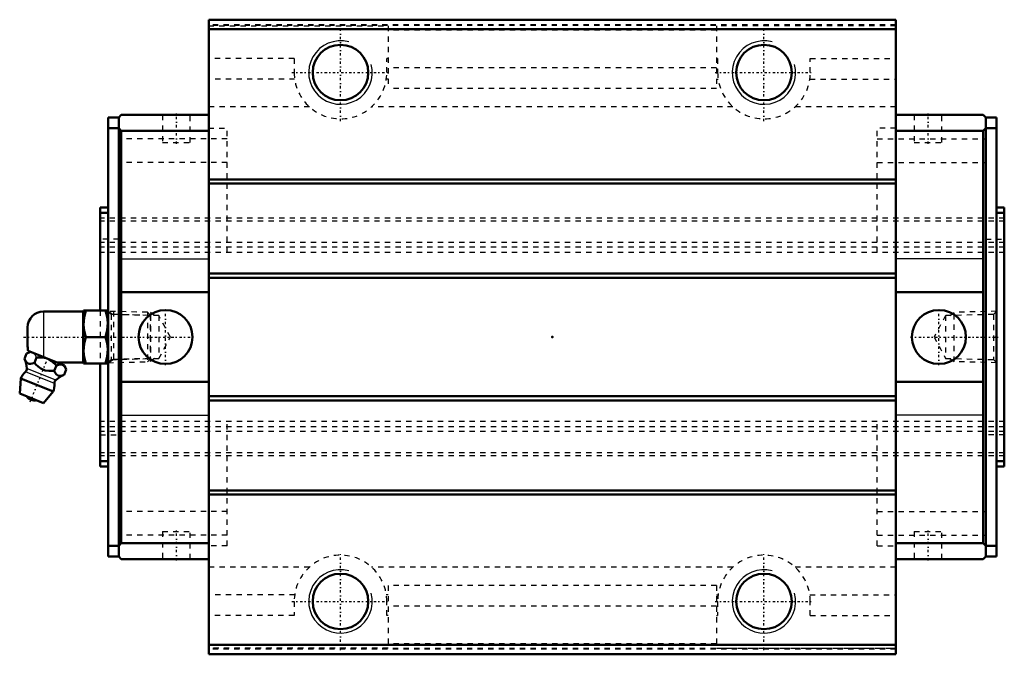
# Model space of a CAD drawing. Header units: millimetres. Extents: x -101 to 85, y -60 to 60.
import ezdxf

# ---------------------------------------------------------------- set-up
doc = ezdxf.new("R2010")
doc.units = ezdxf.units.MM
doc.linetypes.add('Center', pattern=[1.5, 0.45, -0.5, 0.05, -0.5])
doc.linetypes.add('Dashed', pattern=[2, 1, -1])
for name, color, linetype, lineweight in [('2d ConnectionPoints', 7, 'Continuous', 50), ('AM_0', 7, 'Continuous', 50), ('AM_4', 3, 'Continuous', 25), ('AM_5', 3, 'Continuous', 25), ('AM_7', 7, 'Center', 25), ('AM_9', 6, 'Dashed', 25)]:
    doc.layers.add(name, color=color, linetype=linetype, lineweight=lineweight)

# ---------------------------------------------------------------- blocks, each defined once
blk = doc.blocks.new('1_pg9min2pg3wvid5qwc0mnfdke________0_in_HSR45LC1SS_GK__BLOCK_1B_PT1_8__4')
at = {"layer": 'AM_0'}
for p, q in [((-88.6, 4.8), (-96.1, 4.8)), ((-88.53, 5), (-88.6, 4.88)), ((-88.6, 4.88), (-88.6, -4.88)), ((-88.53, 5), (-83.97, 5)), ((-83.9, 4.88), (-83.97, 5)), ((-99.1, 1.8), (-99.1, -1.8)), ((-88.08, 0), (-84.42, 0)), ((-99.69, -4.1), (-99.29, -3.12)), ((-98.51, -2.79), (-99.29, -3.12)), ((-92.12, -5.37), (-98.99, -2.59)), ((-97.81, -4.86), (-97.42, -3.87)), ((-94.07, -6.37), (-93.67, -5.39)), ((-93.53, -4.8), (-88.6, -4.8)), ((-91.79, -6.14), (-92.12, -5.37)), ((-88.6, -4.88), (-88.53, -5)), ((-83.97, -5), (-88.53, -5)), ((-83.97, -5), (-83.9, -4.88)), ((-92.19, -7.13), (-91.79, -6.14)), ((-100.4, -7.85), (-100.6, -10.68)), ((-94.28, -10.32), (-100.4, -7.85)), ((-96.11, -12.5), (-100.6, -10.68)), ((-96.11, -12.5), (-94.28, -10.32))]:
    blk.add_line(p, q, dxfattribs=at)
for points in [[(-88.08, 5), (-88.42, 3.69), (-88.53, 2.32), (-88.4, 1.16), (-88.08, 0)], [(-84.42, 0), (-84.08, 1.31), (-83.97, 2.68), (-84.1, 3.84), (-84.42, 5)], [(-88.08, 0), (-88.42, -1.31), (-88.53, -2.68), (-88.4, -3.84), (-88.08, -5)], [(-84.42, -5), (-84.08, -3.69), (-83.97, -2.32), (-84.1, -1.16), (-84.42, 0)], [(-99.69, -4.1), (-99.5, -4.5), (-99.28, -4.84), (-98.87, -5.1), (-98.56, -5.1), (-98.22, -5.02), (-97.81, -4.86)], [(-97.81, -4.86), (-97.52, -5.18), (-97.1, -5.6), (-96.63, -5.97), (-95.76, -6.33), (-95.09, -6.41), (-94.41, -6.4), (-94.07, -6.37)], [(-93.67, -5.39), (-94.51, -4.6), (-95.03, -4.27), (-95.61, -4.03), (-96.21, -3.9), (-96.83, -3.85), (-97.42, -3.87)], [(-91.79, -6.14), (-92.05, -5.66), (-92.41, -5.32), (-92.72, -5.21), (-93.07, -5.21), (-93.67, -5.39)], [(-94.07, -6.37), (-93.88, -6.77), (-93.66, -7.11), (-93.25, -7.37), (-92.94, -7.37), (-92.6, -7.29), (-92.19, -7.13)]]:
    blk.add_lwpolyline(points, dxfattribs=at)
for centre, radius, start, end in [((-96.1, 1.8), 3, 90, 180), ((-96.1, -1.8), 3, 180, 195.4342), ((-105.22, -6.41), 6, 4.5497, 22.6715), ((-97.34, -9.09), 3.3, 131.1614, 158), ((-100.04, -6), 0.8, 311.1614, 4.5497), ((-89.81, -12.64), 6, 113.3627, 131.4503), ((-97.34, -9.09), 3.3, 338, 4.8386), ((-93.26, -8.74), 0.8, 131.4503, 184.8386), ((-97.79, -10.18), 1.82, 214.2344, 281.7656)]:
    blk.add_arc(centre, radius, start, end, dxfattribs=at)
at = {"layer": 'AM_4'}
for p, q in [((-96.1, 4.8), (-96.1, -3.76)), ((-94.05, -8.81), (-99.51, -6.6)), ((-93.79, -8.14), (-99.24, -5.94))]:
    blk.add_line(p, q, dxfattribs=at)
at = {"layer": 'AM_5', "linetype": 'Dashed'}
for p, q in [((-83.9, 4.86), (-82.92, 4.26)), ((-75.92, 4.08), (-82.92, 4.26)), ((-82.9, 4.86), (-82.9, -4.86)), ((-83.9, -4.86), (-82.92, -4.26)), ((-75.92, -4.08), (-82.92, -4.26))]:
    blk.add_line(p, q, dxfattribs=at)
at = {"layer": 'AM_7'}
for p, q in [((-99.86, 0), (-67.7, 0)), ((-98.63, -12.26), (-95.16, -3.69))]:
    blk.add_line(p, q, dxfattribs=at)
at = {"layer": 'AM_9'}
for p, q in [((-76.48, 4.67), (-83.9, 4.86)), ((-75.9, 4.06), (-76.48, 4.67)), ((-76.48, 4.67), (-76.48, -4.67)), ((-75.9, 4.06), (-75.9, -4.06)), ((-83.9, -4.86), (-76.48, -4.67)), ((-76.48, -4.67), (-75.9, -4.06))]:
    blk.add_line(p, q, dxfattribs=at)
blk.add_lwpolyline([(-97.42, -3.87), (-97.68, -3.39), (-98.04, -3.05), (-98.34, -2.94), (-98.69, -2.94), (-99.29, -3.12)], dxfattribs=at)
blk = doc.blocks.new('2_HSR45LCSSB_PT1_811_S_0_in_HSR45LC1SS_GK__BLOCK_1B_PT1_8__4')
at = {"layer": 'AM_0'}
for p, q in [((64.9, 60), (-64.9, 60)), ((-64.9, 60), (-64.9, -60)), ((64.9, 60), (64.9, -60)), ((64.9, 58.2), (-64.9, 58.2)), ((-83.9, -41.5), (-83.9, 41.5)), ((-83.9, 41.5), (-81.9, 41.5)), ((-81.9, 41.5), (-81.4, 42)), ((-81.9, 41.5), (-81.9, -41.5)), ((-64.9, 42), (-81.4, 42)), ((64.9, 42), (81.4, 42)), ((81.9, 41.5), (81.4, 42)), ((83.9, 41.5), (81.9, 41.5)), ((81.9, 41.5), (81.9, -41.5)), ((83.9, 41.5), (83.9, -41.5)), ((-83.9, 39.5), (-81.9, 39.5)), ((-81.4, 39), (-81.9, 39.5)), ((81.4, 39), (81.9, 39.5)), ((83.9, 39.5), (81.9, 39.5)), ((-81.4, -39), (-81.4, 39)), ((-64.9, 39), (-81.4, 39)), ((64.9, 39), (81.4, 39)), ((81.4, -39), (81.4, 39)), ((64.9, 29.8), (-64.9, 29.8)), ((64.9, 29), (-64.9, 29)), ((-85.4, 24.5), (-85.4, 5)), ((-85.4, 24.5), (-83.9, 24.5)), ((85.4, 24.5), (83.9, 24.5)), ((85.4, 24.5), (85.4, -24.5)), ((-85.4, 23.5), (-83.9, 23.5)), ((85.4, 23.5), (83.9, 23.5)), ((64.9, 12), (-64.9, 12)), ((64.9, 11.2), (-64.9, 11.2)), ((-81.4, 8.5), (-64.9, 8.5)), ((81.4, 8.5), (64.9, 8.5)), ((-85.4, -5), (-85.4, -24.5)), ((-81.4, -8.5), (-64.9, -8.5)), ((81.4, -8.5), (64.9, -8.5)), ((64.9, -11.2), (-64.9, -11.2)), ((64.9, -12), (-64.9, -12)), ((-85.4, -23.5), (-83.9, -23.5)), ((85.4, -23.5), (83.9, -23.5)), ((-85.4, -24.5), (-83.9, -24.5)), ((85.4, -24.5), (83.9, -24.5)), ((64.9, -29), (-64.9, -29)), ((64.9, -29.8), (-64.9, -29.8)), ((-81.9, -39.5), (-81.4, -39)), ((-64.9, -39), (-81.4, -39)), ((64.9, -39), (81.4, -39)), ((81.9, -39.5), (81.4, -39)), ((-83.9, -39.5), (-81.9, -39.5)), ((83.9, -39.5), (81.9, -39.5)), ((-83.9, -41.5), (-81.9, -41.5)), ((-81.4, -42), (-81.9, -41.5)), ((-64.9, -42), (-81.4, -42)), ((64.9, -42), (81.4, -42)), ((81.4, -42), (81.9, -41.5)), ((83.9, -41.5), (81.9, -41.5)), ((64.9, -58.2), (-64.9, -58.2)), ((64.9, -60), (-64.9, -60))]:
    blk.add_line(p, q, dxfattribs=at)
for centre, radius in [((-40, 50), 5.25), ((40, 50), 5.25), ((-73.05, 0), 5.1), ((73.05, 0), 5.1), ((-40, -50), 5.25), ((40, -50), 5.25)]:
    blk.add_circle(centre, radius, dxfattribs=at)
at = {"layer": 'AM_4'}
for p, q in [((-81.4, 14.76), (-64.9, 14.76)), ((81.4, 14.76), (64.9, 14.76)), ((-81.4, -14.76), (-64.9, -14.76)), ((81.4, -14.76), (64.9, -14.76))]:
    blk.add_line(p, q, dxfattribs=at)
at = {"layer": 'AM_5', "linetype": 'Dashed'}
for p, q in [((-75.9, -4.66), (-75.9, 4.66)), ((-75.12, 4.06), (-75.9, 4.66)), ((75.12, 4.06), (75.9, 4.66)), ((83.9, 4.86), (75.9, 4.66)), ((75.9, -4.66), (75.9, 4.66)), ((-75.12, -4.06), (-75.9, -4.66)), ((75.12, -4.06), (75.9, -4.66)), ((83.9, -4.86), (75.9, -4.66))]:
    blk.add_line(p, q, dxfattribs=at)
at = {"layer": 'AM_5'}
for centre in [(-40, 50), (40, 50), (-40, -50), (40, -50)]:
    blk.add_arc(centre, 6, 75, 15, dxfattribs=at)
at = {"layer": 'AM_7'}
for p, q in [((-40, 40.81), (-40, 59.19)), ((40, 40.81), (40, 59.19)), ((-49.19, 50), (-30.81, 50)), ((30.81, 50), (49.19, 50)), ((-71, 36.54), (-71, 42.26)), ((71, 36.54), (71, 42.26)), ((-73.05, -5.35), (-73.05, 5.36)), ((73.05, -5.35), (73.05, 5.36)), ((67.7, 0), (84.49, 0)), ((-71, -42.26), (-71, -36.54)), ((71, -42.26), (71, -36.54)), ((-40, -59.19), (-40, -40.81)), ((40, -59.19), (40, -40.81)), ((-49.19, -50), (-30.81, -50)), ((30.81, -50), (49.19, -50))]:
    blk.add_line(p, q, dxfattribs=at)
at = {"layer": 'AM_9'}
for p, q in [((64.9, 59), (-64.9, 59)), ((64.9, 58.92), (-64.9, 58.92)), ((-64.9, 58.84), (-31, 58.84)), ((-31, 58.84), (-31, 46.98)), ((31, 58.04), (-31, 58.04)), ((31, 58.84), (31, 46.98)), ((64.9, 58.84), (31, 58.84)), ((-48.75, 52.68), (-64.9, 52.68)), ((-48.75, 52.68), (-48.75, 50)), ((-31.25, 50), (-31.25, 52.68)), ((-31, 52.68), (-31.25, 52.68)), ((31, 52.68), (31.25, 52.68)), ((31.25, 52.68), (31.25, 50)), ((48.75, 50), (48.75, 52.68)), ((48.75, 52.68), (64.9, 52.68)), ((31, 50.92), (-31, 50.92)), ((-48.66, 48.74), (-64.9, 48.74)), ((-31, 48.74), (-31.34, 48.74)), ((31, 48.74), (31.34, 48.74)), ((48.66, 48.74), (64.9, 48.74)), ((31, 46.98), (-31, 46.98)), ((-45.86, 43.5), (-64.9, 43.5)), ((34.14, 43.5), (-34.14, 43.5)), ((64.9, 43.5), (45.86, 43.5)), ((-73.6, 42), (-73.6, 36.8)), ((-68.4, 36.8), (-68.4, 42)), ((68.4, 42), (68.4, 36.8)), ((73.6, 36.8), (73.6, 42)), ((-64.9, 39.5), (-61.4, 39.5)), ((-61.4, 16), (-61.4, 39.5)), ((61.4, 16), (61.4, 39.5)), ((64.9, 39.5), (61.4, 39.5)), ((-61.4, 37.5), (-81.9, 37.5)), ((61.4, 37.5), (81.9, 37.5)), ((-73.6, 36.8), (-68.4, 36.8)), ((68.4, 36.8), (73.6, 36.8)), ((-61.4, 33.02), (-81.9, 33.02)), ((61.4, 33.02), (81.9, 33.02)), ((61.4, 28.93), (-61.4, 28.93)), ((85.4, 22.5), (-85.4, 22.5)), ((85.4, 21.91), (-85.4, 21.91)), ((85.4, 21.91), (-85.4, 21.91)), ((-81.9, 18.5), (-85.4, 18.5)), ((85.4, 17.86), (-85.4, 17.86)), ((85.4, 17), (-85.4, 17)), ((81.9, 18.5), (85.4, 18.5)), ((85.4, 16), (-85.4, 16)), ((-85.4, 5), (-85.4, -5)), ((-83.33, 4.27), (-83.9, 4.86)), ((-74.32, 4.04), (-83.33, 4.27)), ((-83.33, 4.27), (-83.33, -4.27)), ((-72.12, 0), (-74.32, 4.04)), ((-74.32, 4.04), (-74.32, -4.04)), ((74.32, 4.04), (72.12, 0)), ((83.33, 4.27), (74.32, 4.04)), ((74.32, 4.04), (74.32, -4.04)), ((83.9, 4.86), (83.33, 4.27)), ((83.33, 4.27), (83.33, -4.27)), ((-74.32, -4.04), (-72.12, 0)), ((72.12, 0), (74.32, -4.04)), ((-83.9, -4.86), (-83.33, -4.27)), ((-83.33, -4.27), (-74.32, -4.04)), ((74.32, -4.04), (83.33, -4.27)), ((83.33, -4.27), (83.9, -4.86)), ((85.4, -16), (-85.4, -16)), ((-61.4, -39.5), (-61.4, -16)), ((61.4, -39.5), (61.4, -16)), ((85.4, -17), (-85.4, -17)), ((85.4, -17.86), (-85.4, -17.86)), ((-85.4, -18.5), (-81.9, -18.5)), ((85.4, -18.5), (81.9, -18.5)), ((85.4, -21.91), (-85.4, -21.91)), ((85.4, -21.91), (-85.4, -21.91)), ((85.4, -22.5), (-85.4, -22.5)), ((61.4, -28.93), (-61.4, -28.93)), ((-61.4, -33.02), (-81.9, -33.02)), ((61.4, -33.02), (81.9, -33.02)), ((-73.6, -36.8), (-68.4, -36.8)), ((-73.6, -36.8), (-73.6, -42)), ((-68.4, -42), (-68.4, -36.8)), ((68.4, -36.8), (73.6, -36.8)), ((68.4, -36.8), (68.4, -42)), ((73.6, -42), (73.6, -36.8)), ((-61.4, -37.5), (-81.9, -37.5)), ((61.4, -37.5), (81.9, -37.5)), ((-61.4, -39.5), (-64.9, -39.5)), ((61.4, -39.5), (64.9, -39.5)), ((-45.86, -43.5), (-64.9, -43.5)), ((34.14, -43.5), (-34.14, -43.5)), ((64.9, -43.5), (45.86, -43.5)), ((31, -46.98), (-31, -46.98)), ((-31, -46.98), (-31, -58.84)), ((31, -46.98), (31, -58.84)), ((-48.66, -48.74), (-64.9, -48.74)), ((-48.75, -50), (-48.75, -52.68)), ((-31, -48.74), (-31.34, -48.74)), ((-31.25, -52.68), (-31.25, -50)), ((31, -48.74), (31.34, -48.74)), ((31.25, -50), (31.25, -52.68)), ((48.66, -48.74), (64.9, -48.74)), ((48.75, -52.68), (48.75, -50)), ((31, -50.92), (-31, -50.92)), ((-48.75, -52.68), (-64.9, -52.68)), ((-31, -52.68), (-31.25, -52.68)), ((31, -52.68), (31.25, -52.68)), ((48.75, -52.68), (64.9, -52.68)), ((-31, -58.84), (-64.9, -58.84)), ((64.9, -58.92), (-64.9, -58.92)), ((64.9, -59), (-64.9, -59)), ((31, -58.04), (-31, -58.04)), ((31, -58.84), (64.9, -58.84))]:
    blk.add_line(p, q, dxfattribs=at)
for centre, start, end in [((-40, 50), 180, 0), ((40, 50), 180, 0), ((-40, -50), 0, 180), ((40, -50), 0, 180)]:
    blk.add_arc(centre, 8.75, start, end, dxfattribs=at)

msp = doc.modelspace()

# ---------------------------------------------------------------- linework, layer by layer
at = {"layer": '2d ConnectionPoints'}
for p in [(-83.9, 0), (0, 0), (83.9, 0)]:
    msp.add_point(p, dxfattribs=at)

# ---------------------------------------------------------------- block references
for name in ['2_HSR45LCSSB_PT1_811_S_0_in_HSR45LC1SS_GK__BLOCK_1B_PT1_8__4', '1_pg9min2pg3wvid5qwc0mnfdke________0_in_HSR45LC1SS_GK__BLOCK_1B_PT1_8__4']:
    msp.add_blockref(name, (0, 0))

doc.saveas('drawing.dxf')
